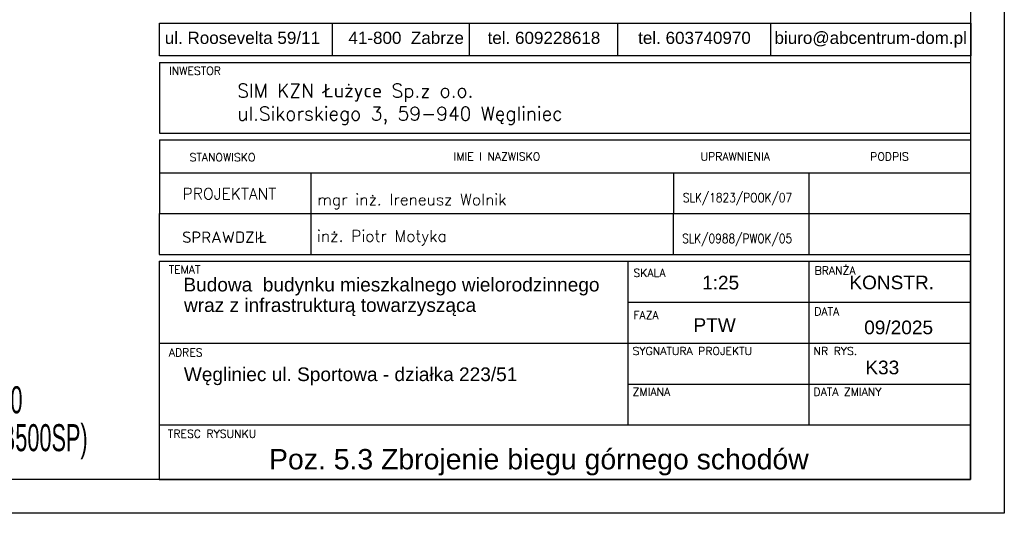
# Model space of a CAD drawing. Header units: millimetres. Extents: x 357 to 339450, y 65 to 10017.
# Tile 11 of 24: x 2250 to 2614, y 310 to 493. Entities that reach past the tile are written whole.
import ezdxf
from ezdxf.enums import TextEntityAlignment as Align

# ---------------------------------------------------------------- set-up
doc = ezdxf.new("R2010")
doc.units = ezdxf.units.MM
doc.header["$LTSCALE"] = 25
for name, color, linetype in [('a-tabelka', 7, 'Continuous'), ('BA_txg', 3, 'Continuous'), ('BZ_ram', 2, 'Continuous'), ('Warstwa 1', 7, 'Continuous')]:
    doc.layers.add(name, color=color, linetype=linetype)
doc.styles.add('BIKTG', font='bikromsw.shx', dxfattribs={"width": 0.6})
doc.styles.add('olo-2', font='arial.ttf')
doc.styles.add('olo1', font='simplex.shx', dxfattribs={"height": 18})
doc.styles.add('SN1', font='arial.ttf', dxfattribs={"height": 1})

msp = doc.modelspace()

# ---------------------------------------------------------------- linework, layer by layer
at = {"layer": 'a-tabelka', "color": 7}
for p, q in [((2365.25, 491.29), (2365.25, 479.13)), ((2415.94, 491.29), (2415.94, 479.13)), ((2470.78, 491.29), (2470.78, 479.13)), ((2527.35, 491.29), (2527.35, 479.13)), ((2301.41, 476.69), (2601.41, 476.69)), ((2301.41, 476.69), (2301.41, 450.57)), ((2601.41, 450.57), (2601.41, 476.69)), ((2301.41, 450.57), (2601.41, 450.57)), ((2301.41, 448.05), (2301.41, 435.95)), ((2301.41, 448.05), (2601.41, 448.05)), ((2601.41, 435.95), (2601.41, 448.05)), ((2301.41, 435.95), (2301.41, 420.82)), ((2301.41, 435.95), (2601.41, 435.95)), ((2301.41, 435.95), (2601.41, 435.95)), ((2357.41, 435.95), (2357.41, 420.82)), ((2541.69, 420.82), (2541.69, 435.95)), ((2601.41, 420.82), (2601.41, 435.95)), ((2301.35, 420.82), (2301.35, 405.7)), ((2301.41, 420.82), (2601.34, 420.82)), ((2301.41, 420.82), (2601.41, 420.82)), ((2357.35, 420.82), (2357.35, 405.7)), ((2357.41, 420.82), (2601.41, 420.82)), ((2541.63, 405.7), (2541.63, 420.82)), ((2601.34, 405.7), (2601.34, 420.82)), ((2301.35, 405.7), (2601.34, 405.7)), ((2301.35, 405.7), (2601.34, 405.7)), ((2301.35, 403.18), (2601.34, 403.18)), ((2474.74, 342.67), (2474.74, 403.18)), ((2541.63, 342.67), (2541.63, 403.18)), ((2601.34, 322.51), (2601.34, 403.18)), ((2474.74, 388.05), (2601.34, 388.05)), ((2481.91, 372.92), (2601.34, 372.92)), ((2474.74, 357.8), (2601.34, 357.8)), ((2301.35, 322.51), (2601.34, 322.51))]:
    msp.add_line(p, q, dxfattribs=at)
at = {"layer": 'a-tabelka', "color": 7, "ltscale": 100}
for p, q in [((2491.59, 420.82), (2491.59, 435.95)), ((2491.52, 405.7), (2491.52, 420.82))]:
    msp.add_line(p, q, dxfattribs=at)
at = {"layer": 'a-tabelka', "color": 7}
msp.add_lwpolyline([(2301.41, 491.29), (2601.41, 491.29), (2601.41, 479.13), (2301.41, 479.13)], close=True, dxfattribs=at)
at = {"layer": 'BZ_ram', "color": 1}
msp.add_lwpolyline([(1563.84, 310.01), (1563.84, 1052.51), (2613.84, 1052.51), (2613.84, 310.01)], close=True, dxfattribs=at)
at = {"layer": 'BZ_ram'}
msp.add_lwpolyline([(1613.84, 322.51), (1613.84, 1040.01), (2601.34, 1040.01), (2601.34, 322.51)], close=True, dxfattribs=at)

# ---------------------------------------------------------------- texts
at = {"layer": 'a-tabelka', "color": 7, "style": 'olo1'}
for s, height, p in [('INWESTOR', 2.946, (2304.97, 472.15)), ('STANOWISKO', 2.946, (2312.56, 440.16)), ('IMIE I NAZWISKO', 2.9457, (2410.19, 440.43)), ('UPRAWNIENIA', 2.9457, (2501.52, 440.44)), ('PODPIS', 2.946, (2564.24, 440.43)), ('PROJEKTANT', 4.208, (2309.96, 426.06)), ('SPRAWDZIŁ', 4.208, (2309.83, 410)), ('TEMAT', 2.946, (2304.84, 398.64)), ('BRANŻA', 2.946, (2543.68, 398.3)), ('SKALA', 2.946, (2476.68, 397.41)), ('DATA', 2.946, (2543.56, 383.19)), ('FAZA', 2.946, (2476.68, 381.84)), ('SYGNATURA PROJEKTU', 2.9457, (2476.4, 368.55)), ('NR RYS.', 2.946, (2543.29, 368.55)), ('ZMIANA', 2.946, (2476.4, 353.43)), ('DATA ZMIANY', 2.9457, (2543.29, 353.43))]:
    msp.add_text(s, height=height, dxfattribs=at).set_placement(p)
at = {"layer": 'a-tabelka', "color": 7, "linetype": 'Continuous'}
for s, height, style, p in [('SIM KZN Łużyce Sp.z o.o.', 5.0497, 'olo1', (2330.2, 463.77)), ('ul.Sikorskiego 3, 59-940 Węgliniec', 5.0497, 'olo1', (2330.2, 455.28)), ('mgr inż. Ireneusz Wolnik', 4.2081, 'olo1', (2359.81, 423.9)), ('inż. Piotr Motyka', 4.2081, 'olo1', (2359.69, 410.44)), ('09/2025', 5.042, 'olo-2', (2562.04, 376.22))]:
    msp.add_text(s, height=height, dxfattribs=dict(at, style=style)).set_placement(p)
at = {"layer": 'a-tabelka', "color": 7, "linetype": 'Continuous', "style": 'olo1', "width": 0.85}
for s, p in [('SLK/1823/POOK/07', (2515.17, 426.49)), ('SLK/0988/PWOK/05', (2515.04, 411.37))]:
    msp.add_text(s, height=3.3665, dxfattribs=at).set_placement(p, align=Align.MIDDLE)
at = {"layer": 'a-tabelka', "color": 7, "linetype": 'Continuous', "style": 'olo-2'}
for s, p in [('1:25', (2508.93, 395.31)), ('KONSTR.', (2572.2, 395.36)), ('PTW', (2506.73, 379.61)), ('K33', (2568.72, 363.94))]:
    msp.add_text(s, height=5.042, dxfattribs=at).set_placement(p, align=Align.MIDDLE)
at = {"layer": 'Warstwa 1', "color": 160, "style": 'SN1'}
msp.add_text('ul. Roosevelta 59/11      41-800  Zabrze     tel. 609228618        tel. 603740970     biuro@abcentrum-dom.pl', height=4.50867, dxfattribs=at).set_placement((2303.39, 483.56))

# ---------------------------------------------------------------- next in the draw order: texts
at = {"layer": 'BA_txg', "insert": (2192.84, 384.98), "char_height": 10, "width": 164.0698, "attachment_point": 1, "line_spacing_factor": 0.84, "style": 'BIKTG', "bg_fill": 2}
msp.add_mtext('\\P{\\Fbikromsw.shx|c1;OTULINA: 3cm\\P\\Fbikromsw.shx|c238;BETON: C25/30 \\PSTAL: A-IIIN (B500SP)}', dxfattribs=at)

# ---------------------------------------------------------------- next in the draw order: linework, layer by layer
at = {"layer": 'a-tabelka', "color": 7}
for p, q in [((2301.35, 403.18), (2301.35, 322.51)), ((2301.35, 372.92), (2481.91, 372.92)), ((2301.35, 342.67), (2601.34, 342.67))]:
    msp.add_line(p, q, dxfattribs=at)

# ---------------------------------------------------------------- next in the draw order: texts
at = {"layer": 'a-tabelka', "color": 7, "linetype": 'Continuous', "style": 'olo-2'}
for s, p in [('Budowa  budynku mieszkalnego wielorodzinnego', (2310.29, 392.04)), ('wraz z infrastrukturą towarzysząca', (2310.51, 384.46)), ('Węgliniec ul. Sportowa - działka 223/51', (2310.45, 358.89))]:
    msp.add_text(s, height=5.0419, dxfattribs=at).set_placement(p)
at = {"layer": 'a-tabelka', "color": 7, "style": 'olo1'}
for s, height, p in [('ADRES', 2.946, (2304.91, 368)), ('TRESC RYSUNKU', 2.9457, (2304.54, 337.94))]:
    msp.add_text(s, height=height, dxfattribs=at).set_placement(p)
at = {"layer": 'a-tabelka', "color": 7, "linetype": 'Continuous', "style": 'olo-2'}
msp.add_text('Poz. 5.3 Zbrojenie biegu górnego schodów', height=7.5144, dxfattribs=at).set_placement((2441.73, 329.15), align=Align.MIDDLE)

doc.saveas('drawing.dxf')
